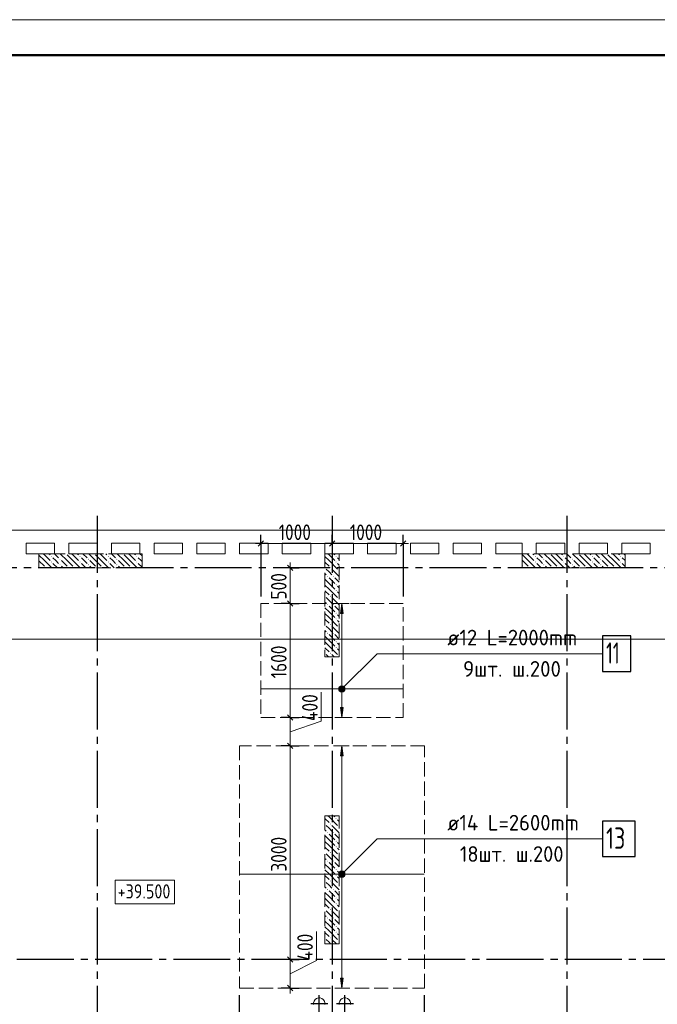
# Model space of a CAD drawing. Header units: millimetres. Extents: x 0 to 61017, y 0 to 42000.
# Tile 11 of 17: x 23850 to 32810, y 28171 to 42000. Entities that reach past the tile are written whole.
import ezdxf

# ---------------------------------------------------------------- set-up
doc = ezdxf.new("R2010")
doc.units = ezdxf.units.MM
doc.linetypes.add('______2', pattern=[270, 200, -70])
doc.linetypes.add('______5', pattern=[1100, 800, -100, 100, -100])
for name, color, linetype, lineweight in [('Standard', 7, 'Continuous', 25), ('Высотные отметки', 7, 'Continuous', 25), ('ДОП Верх по Х', 7, 'Continuous', 25), ('ЖБ Перекрытие верхний уровень', 7, 'Continuous', 35), ('ЖБ Пилон', 7, 'Continuous', 35), ('Оси', 40, '______5', 18), ('Позиционная метка номер позиции', 7, 'Continuous', 13), ('Примечания', 7, 'Continuous', 25)]:
    doc.layers.add(name, color=color, linetype=linetype, lineweight=lineweight)
doc.styles.add('GOST 2.304-81', font='txt')
doc.styles.add('ISOCPEUR', font='txt')

msp = doc.modelspace()

# ---------------------------------------------------------------- hatches: boundary and pattern name
at = {"layer": 'ДОП Верх по Х', "linetype": 'Continuous', "lineweight": 13, "transparency": 33554687}
for points in [[(28398, 33660), (28378, 33800), (28358, 33660)], [(28359, 32632), (28397, 32632), (28378, 32638)], [(28341, 32600), (28416, 32600), (28410, 32619)], [(28341, 32600), (28410, 32619), (28346, 32619)], [(28346, 32581), (28416, 32600), (28341, 32600)], [(28346, 32619), (28410, 32619), (28397, 32632)], [(28346, 32619), (28397, 32632), (28359, 32632)], [(28346, 32581), (28410, 32581), (28416, 32600)], [(28359, 32568), (28410, 32581), (28346, 32581)], [(28359, 32568), (28397, 32568), (28410, 32581)], [(28397, 32568), (28359, 32568), (28378, 32562)], [(28398, 31660), (28378, 31800), (28358, 31660)], [(28341, 30000), (28416, 30000), (28410, 30019)], [(28341, 30000), (28410, 30019), (28346, 30019)], [(28346, 30019), (28410, 30019), (28397, 30032)], [(28346, 30019), (28397, 30032), (28359, 30032)], [(28359, 30032), (28397, 30032), (28378, 30038)], [(28346, 29981), (28416, 30000), (28341, 30000)], [(28346, 29981), (28410, 29981), (28416, 30000)], [(28359, 29968), (28410, 29981), (28346, 29981)], [(28359, 29968), (28397, 29968), (28410, 29981)], [(28397, 29968), (28359, 29968), (28378, 29963)]]:
    msp.add_hatch(color=7, dxfattribs=at).paths.add_polyline_path(points)
for points in [[(28398, 32340), (28378, 32200), (28358, 32340)], [(28398, 28540), (28378, 28400), (28358, 28540)]]:
    msp.add_hatch(color=7, dxfattribs=at).paths.add_polyline_path(points, flags=16)
at = {"layer": 'ЖБ Пилон', "linetype": 'Continuous', "lineweight": 18, "transparency": 33554687}
for points in [[(24290, 34463), (24297, 34470), (24303, 34463), (24297, 34457)], [(24500, 34500), (24497, 34497), (24494, 34500)], [(24690, 34463), (24697, 34470), (24703, 34463), (24697, 34457)], [(24900, 34500), (24897, 34497), (24894, 34500)], [(25090, 34463), (25097, 34470), (25103, 34463), (25097, 34457)], [(25300, 34500), (25297, 34497), (25294, 34500)], [(25490, 34463), (25497, 34470), (25503, 34463), (25497, 34457)], [(28290, 34463), (28297, 34470), (28303, 34463), (28297, 34457)], [(31090, 34463), (31097, 34470), (31103, 34463), (31097, 34457)], [(31300, 34500), (31297, 34497), (31294, 34500)], [(31490, 34463), (31497, 34470), (31503, 34463), (31497, 34457)], [(31700, 34500), (31697, 34497), (31694, 34500)], [(31890, 34463), (31897, 34470), (31903, 34463), (31897, 34457)], [(32100, 34500), (32097, 34497), (32094, 34500)], [(32290, 34463), (32297, 34470), (32303, 34463), (32297, 34457)], [(24130, 34303), (24137, 34310), (24143, 34303), (24140, 34300), (24134, 34300)], [(24210, 34303), (24217, 34310), (24223, 34303), (24220, 34300), (24214, 34300)], [(24290, 34383), (24297, 34390), (24303, 34383), (24297, 34377)], [(24410, 34423), (24417, 34430), (24423, 34423), (24417, 34417)], [(24410, 34343), (24417, 34350), (24423, 34343), (24417, 34337)], [(24530, 34303), (24537, 34310), (24543, 34303), (24540, 34300), (24534, 34300)], [(24610, 34303), (24617, 34310), (24623, 34303), (24620, 34300), (24614, 34300)], [(24690, 34383), (24697, 34390), (24703, 34383), (24697, 34377)], [(24810, 34423), (24817, 34430), (24823, 34423), (24817, 34417)], [(24810, 34343), (24817, 34350), (24823, 34343), (24817, 34337)], [(24930, 34303), (24937, 34310), (24943, 34303), (24940, 34300), (24934, 34300)], [(25010, 34303), (25017, 34310), (25023, 34303), (25020, 34300), (25014, 34300)], [(25090, 34383), (25097, 34390), (25103, 34383), (25097, 34377)], [(25210, 34423), (25217, 34430), (25223, 34423), (25217, 34417)], [(25210, 34343), (25217, 34350), (25223, 34343), (25217, 34337)], [(25330, 34303), (25337, 34310), (25343, 34303), (25340, 34300), (25334, 34300)], [(25410, 34303), (25417, 34310), (25423, 34303), (25420, 34300), (25414, 34300)], [(25490, 34383), (25497, 34390), (25503, 34383), (25497, 34377)], [(28140, 34307), (28143, 34303), (28140, 34300)], [(28210, 34303), (28217, 34310), (28223, 34303), (28217, 34297)], [(28290, 34383), (28297, 34390), (28303, 34383), (28297, 34377)], [(30930, 34303), (30937, 34310), (30943, 34303), (30940, 34300), (30934, 34300)], [(31010, 34303), (31017, 34310), (31023, 34303), (31020, 34300), (31014, 34300)], [(31090, 34383), (31097, 34390), (31103, 34383), (31097, 34377)], [(31210, 34423), (31217, 34430), (31223, 34423), (31217, 34417)], [(31210, 34343), (31217, 34350), (31223, 34343), (31217, 34337)], [(31330, 34303), (31337, 34310), (31343, 34303), (31340, 34300), (31334, 34300)], [(31410, 34303), (31417, 34310), (31423, 34303), (31420, 34300), (31414, 34300)], [(31490, 34383), (31497, 34390), (31503, 34383), (31497, 34377)], [(31610, 34423), (31617, 34430), (31623, 34423), (31617, 34417)], [(31610, 34343), (31617, 34350), (31623, 34343), (31617, 34337)], [(31730, 34303), (31737, 34310), (31743, 34303), (31740, 34300), (31734, 34300)], [(31810, 34303), (31817, 34310), (31823, 34303), (31820, 34300), (31814, 34300)], [(31890, 34383), (31897, 34390), (31903, 34383), (31897, 34377)], [(32010, 34423), (32017, 34430), (32023, 34423), (32017, 34417)], [(32010, 34343), (32017, 34350), (32023, 34343), (32017, 34337)], [(32130, 34303), (32137, 34310), (32143, 34303), (32140, 34300), (32134, 34300)], [(32210, 34303), (32217, 34310), (32223, 34303), (32220, 34300), (32214, 34300)], [(32290, 34383), (32297, 34390), (32303, 34383), (32297, 34377)], [(28170, 34183), (28177, 34190), (28183, 34183), (28177, 34177)], [(28250, 34183), (28257, 34190), (28263, 34183), (28257, 34177)], [(28330, 34263), (28337, 34270), (28340, 34267), (28340, 34260), (28337, 34257)], [(28290, 34063), (28297, 34070), (28303, 34063), (28297, 34057)], [(28140, 33907), (28143, 33903), (28140, 33900)], [(28210, 33903), (28217, 33910), (28223, 33903), (28217, 33897)], [(28290, 33983), (28297, 33990), (28303, 33983), (28297, 33977)], [(28170, 33783), (28177, 33790), (28183, 33783), (28177, 33777)], [(28250, 33783), (28257, 33790), (28263, 33783), (28257, 33777)], [(28330, 33863), (28337, 33870), (28340, 33867), (28340, 33860), (28337, 33857)], [(28290, 33663), (28297, 33670), (28303, 33663), (28297, 33657)], [(28140, 33507), (28143, 33503), (28140, 33500)], [(28210, 33503), (28217, 33510), (28223, 33503), (28217, 33497)], [(28290, 33583), (28297, 33590), (28303, 33583), (28297, 33577)], [(28330, 33463), (28337, 33470), (28340, 33467), (28340, 33460), (28337, 33457)], [(28170, 33383), (28177, 33390), (28183, 33383), (28177, 33377)], [(28250, 33383), (28257, 33390), (28263, 33383), (28257, 33377)], [(28290, 33263), (28297, 33270), (28303, 33263), (28297, 33257)], [(28290, 33183), (28297, 33190), (28303, 33183), (28297, 33177)], [(28140, 33107), (28143, 33103), (28140, 33100)], [(28210, 33103), (28217, 33110), (28223, 33103), (28217, 33097)], [(28330, 33063), (28337, 33070), (28340, 33067), (28340, 33060), (28337, 33057)], [(28140, 30707), (28143, 30703), (28140, 30700)], [(28210, 30703), (28217, 30710), (28223, 30703), (28217, 30697)], [(28290, 30783), (28297, 30790), (28303, 30783), (28297, 30777)], [(28170, 30583), (28177, 30590), (28183, 30583), (28177, 30577)], [(28250, 30583), (28257, 30590), (28263, 30583), (28257, 30577)], [(28330, 30663), (28337, 30670), (28340, 30667), (28340, 30660), (28337, 30657)], [(28290, 30463), (28297, 30470), (28303, 30463), (28297, 30457)], [(28140, 30307), (28143, 30303), (28140, 30300)], [(28210, 30303), (28217, 30310), (28223, 30303), (28217, 30297)], [(28290, 30383), (28297, 30390), (28303, 30383), (28297, 30377)], [(28170, 30183), (28177, 30190), (28183, 30183), (28177, 30177)], [(28250, 30183), (28257, 30190), (28263, 30183), (28257, 30177)], [(28330, 30263), (28337, 30270), (28340, 30267), (28340, 30260), (28337, 30257)], [(28290, 30063), (28297, 30070), (28303, 30063), (28297, 30057)], [(28140, 29907), (28143, 29903), (28140, 29900)], [(28210, 29903), (28217, 29910), (28223, 29903), (28217, 29897)], [(28290, 29983), (28297, 29990), (28303, 29983), (28297, 29977)], [(28170, 29783), (28177, 29790), (28183, 29783), (28177, 29777)], [(28250, 29783), (28257, 29790), (28263, 29783), (28257, 29777)], [(28330, 29863), (28337, 29870), (28340, 29867), (28340, 29860), (28337, 29857)], [(28290, 29663), (28297, 29670), (28303, 29663), (28297, 29657)], [(28140, 29507), (28143, 29503), (28140, 29500)], [(28210, 29503), (28217, 29510), (28223, 29503), (28217, 29497)], [(28290, 29583), (28297, 29590), (28303, 29583), (28297, 29577)], [(28330, 29463), (28337, 29470), (28340, 29467), (28340, 29460), (28337, 29457)], [(28170, 29383), (28177, 29390), (28183, 29383), (28177, 29377)], [(28250, 29383), (28257, 29390), (28263, 29383), (28257, 29377)], [(28290, 29263), (28297, 29270), (28303, 29263), (28297, 29257)], [(28290, 29183), (28297, 29190), (28303, 29183), (28297, 29177)], [(28140, 29107), (28143, 29103), (28140, 29100)], [(28210, 29103), (28217, 29110), (28223, 29103), (28217, 29097)], [(28330, 29063), (28337, 29070), (28340, 29067), (28340, 29060), (28337, 29057)]]:
    msp.add_hatch(color=7, dxfattribs=at).paths.add_polyline_path(points, flags=16)
at = {"layer": 'Позиционная метка номер позиции', "linetype": 'Continuous', "lineweight": 13, "transparency": 33554687}
for points in [[(28346, 32632), (28421, 32589), (28367, 32643)], [(28367, 32643), (28421, 32589), (28421, 32611)], [(28367, 32643), (28421, 32611), (28390, 32643)], [(28390, 32643), (28421, 32611), (28410, 32632)], [(28335, 32611), (28410, 32568), (28346, 32632)], [(28335, 32589), (28390, 32557), (28335, 32611)], [(28335, 32611), (28390, 32557), (28410, 32568)], [(28367, 32557), (28335, 32589), (28346, 32568)], [(28335, 32589), (28367, 32557), (28390, 32557)], [(28346, 32632), (28410, 32568), (28421, 32589)], [(28335, 30011), (28410, 29968), (28346, 30032)], [(28335, 29989), (28390, 29957), (28335, 30011)], [(28335, 30011), (28390, 29957), (28410, 29968)], [(28346, 30032), (28421, 29989), (28367, 30043)], [(28346, 30032), (28410, 29968), (28421, 29989)], [(28367, 30043), (28421, 29989), (28421, 30011)], [(28367, 30043), (28421, 30011), (28390, 30043)], [(28390, 30043), (28421, 30011), (28410, 30032)], [(28367, 29957), (28335, 29989), (28346, 29968)], [(28335, 29989), (28367, 29957), (28390, 29957)]]:
    msp.add_hatch(color=7, dxfattribs=at).paths.add_polyline_path(points)

# ---------------------------------------------------------------- linework, layer by layer
at = {"layer": 'Standard', "color": 251, "linetype": 'Continuous', "lineweight": -3, "true_color": 0x656565, "transparency": 33554687}
for p, q in [((27240, 34641), (27240, 34766)), ((28240, 34641), (28240, 34766)), ((29240, 34641), (29240, 34766)), ((27240, 34641), (27240, 34516)), ((27240, 34641), (27240, 33900)), ((28240, 34641), (28240, 34516)), ((28240, 34641), (28240, 34641)), ((29240, 34641), (29240, 34516)), ((29240, 34641), (29240, 33900)), ((27651, 34300), (27526, 34300)), ((27651, 34300), (27776, 34300)), ((27651, 34300), (27651, 34300)), ((27651, 33800), (27526, 33800)), ((27651, 33800), (27776, 33800)), ((27651, 33800), (27651, 33800)), ((27651, 32200), (27526, 32200)), ((27651, 32200), (27776, 32200)), ((27651, 32200), (27651, 32200)), ((27651, 31800), (27526, 31800)), ((27651, 31800), (27776, 31800)), ((27651, 31800), (27651, 31800)), ((27651, 28800), (27220, 28800)), ((27651, 28800), (27526, 28800)), ((27651, 28800), (27776, 28800)), ((27651, 28400), (27526, 28400)), ((27651, 28400), (27776, 28400)), ((27651, 28400), (27651, 28400)), ((26940, 27746), (26940, 28300)), ((29540, 27746), (29540, 28300))]:
    msp.add_line(p, q, dxfattribs=at)
at = {"layer": 'Standard', "color": 7, "linetype": 'Continuous', "lineweight": 13, "transparency": 33554687}
for p, q in [((27240, 34641), (27165, 34641)), ((27240, 34641), (28240, 34641)), ((28240, 34641), (29240, 34641)), ((29240, 34641), (29315, 34641)), ((27651, 34300), (27651, 34375)), ((27651, 34300), (27651, 33800)), ((28088, 32150), (28088, 32557)), ((27651, 32200), (27651, 31800)), ((27651, 32000), (28088, 32150)), ((27651, 31800), (27651, 28800)), ((28020, 28786), (28020, 29193)), ((27651, 28800), (27651, 28400)), ((27651, 28600), (28020, 28786)), ((27651, 28400), (27651, 28325))]:
    msp.add_line(p, q, dxfattribs=at)
at = {"layer": 'Standard', "color": 7, "linetype": 'Continuous', "lineweight": 25, "transparency": 33554687}
for p, q in [((27202, 34604), (27277, 34679)), ((28202, 34604), (28277, 34679)), ((29202, 34604), (29277, 34679)), ((27614, 34338), (27689, 34262)), ((27614, 33838), (27689, 33762)), ((27614, 32238), (27689, 32162)), ((27614, 31838), (27689, 31762)), ((27614, 28838), (27689, 28762)), ((27614, 28438), (27689, 28362))]:
    msp.add_line(p, q, dxfattribs=at)
at = {"layer": 'Standard', "color": 8, "linetype": '______5', "lineweight": -3, "transparency": 33554687}
for p, q in [((28060, 28060), (28060, 28300)), ((28420, 28060), (28420, 28300)), ((28180, 28180), (27940, 28180)), ((28540, 28180), (28300, 28180))]:
    msp.add_line(p, q, dxfattribs=at)
at = {"layer": 'Standard', "color": 7, "linetype": 'Continuous', "lineweight": 13, "transparency": 33554687}
msp.add_lwpolyline([(0, 0), (59400, 0), (59400, 42000), (0, 42000), (0, 0)], close=True, dxfattribs=at)
at = {"layer": 'Standard', "color": 7, "linetype": 'Continuous', "lineweight": 50, "transparency": 33554687}
msp.add_lwpolyline([(2000, 41500), (58900, 41500), (58900, 500), (2000, 500), (2000, 41500)], close=True, dxfattribs=at)
at = {"layer": 'Standard', "color": 7, "linetype": 'Continuous', "lineweight": 13, "transparency": 33554687}
msp.add_lwpolyline([(27651, 33800), (27651, 33755), (27651, 33755), (27651, 33592), (27651, 33592), (27651, 33209), (27651, 33209), (27651, 32200)], dxfattribs=at)
at = {"layer": 'Standard', "color": 254, "linetype": 'Continuous', "lineweight": 13, "true_color": 0xc4c4ff, "transparency": 33554687}
msp.add_lwpolyline([(7031, 20600), (49449, 20600), (49449, 33300), (7031, 33300), (7031, 20600)], dxfattribs=at)
at = {"layer": 'Высотные отметки', "color": 7, "linetype": 'Continuous', "lineweight": 18, "transparency": 33554687}
msp.add_lwpolyline([(25192, 29583), (26028, 29583), (26028, 29917), (25192, 29917), (25192, 29583)], dxfattribs=at)
at = {"layer": 'ДОП Верх по Х', "color": 251, "linetype": 'Continuous', "lineweight": 13, "true_color": 0x494949, "transparency": 33554687}
for p, q in [((28378, 33800), (28278, 33800)), ((28378, 33800), (28358, 33660)), ((28398, 33660), (28378, 33800)), ((28378, 33800), (28478, 33800)), ((28378, 33800), (28378, 33800)), ((28358, 33660), (28398, 33660)), ((28378, 32630), (28378, 33660)), ((28341, 32600), (28341, 32600)), ((28378, 32340), (28378, 32570)), ((28416, 32600), (28416, 32600)), ((28378, 32200), (28358, 32340)), ((28358, 32340), (28398, 32340)), ((28398, 32340), (28378, 32200)), ((28378, 32200), (28278, 32200)), ((28378, 32200), (28478, 32200)), ((28378, 32200), (28378, 32200)), ((28378, 31800), (28278, 31800)), ((28378, 31800), (28358, 31660)), ((28398, 31660), (28378, 31800)), ((28378, 31800), (28478, 31800)), ((28378, 31800), (28378, 31800)), ((28358, 31660), (28398, 31660)), ((28378, 30030), (28378, 31660)), ((28341, 30000), (28341, 30000)), ((28378, 28540), (28378, 29970)), ((28416, 30000), (28416, 30000)), ((28378, 28400), (28358, 28540)), ((28358, 28540), (28398, 28540)), ((28398, 28540), (28378, 28400)), ((28378, 28400), (28278, 28400)), ((28378, 28400), (28478, 28400)), ((28378, 28400), (28378, 28400))]:
    msp.add_line(p, q, dxfattribs=at)
at = {"layer": 'ДОП Верх по Х', "color": 7, "linetype": 'Continuous', "lineweight": 13, "transparency": 33554687}
for p, q in [((29840, 33095), (31926, 33095)), ((29840, 30495), (31948, 30495))]:
    msp.add_line(p, q, dxfattribs=at)
at = {"layer": 'ДОП Верх по Х', "color": 7, "linetype": 'Continuous', "lineweight": 18, "transparency": 33554687}
for p, q in [((27246, 32600), (29234, 32600)), ((26947, 30000), (29533, 30000))]:
    msp.add_line(p, q, dxfattribs=at)
at = {"layer": 'ДОП Верх по Х', "color": 7, "linetype": 'Continuous', "lineweight": 25, "transparency": 33554687}
for points in [[(32040, 32845), (32440, 32845), (32440, 33345), (32040, 33345), (32040, 32845)], [(32040, 30245), (32500, 30245), (32500, 30745), (32040, 30745), (32040, 30245)]]:
    msp.add_lwpolyline(points, dxfattribs=at)
at = {"layer": 'ДОП Верх по Х', "color": 251, "linetype": 'Continuous', "lineweight": 13, "true_color": 0x494949, "transparency": 33554687}
for centre in [(28378, 32600), (28378, 30000)]:
    msp.add_circle(centre, 37.5, dxfattribs=at)
at = {"layer": 'ЖБ Перекрытие верхний уровень', "color": 7, "linetype": 'Continuous', "lineweight": 18, "transparency": 33554687}
for p, q in [((28240, 34830), (21730, 34830)), ((34930, 34830), (28240, 34830)), ((23940, 34500), (23940, 34650)), ((23940, 34650), (24340, 34650)), ((24340, 34650), (24340, 34500)), ((24540, 34500), (24540, 34650)), ((24540, 34650), (24940, 34650)), ((24940, 34650), (24940, 34500)), ((25140, 34500), (25140, 34650)), ((25140, 34650), (25540, 34650)), ((25540, 34650), (25540, 34500)), ((25740, 34500), (25740, 34650)), ((25740, 34650), (26140, 34650)), ((26140, 34650), (26140, 34500)), ((26340, 34500), (26340, 34650)), ((26340, 34650), (26740, 34650)), ((26740, 34650), (26740, 34500)), ((26940, 34500), (26940, 34650)), ((26940, 34650), (27340, 34650)), ((27340, 34650), (27340, 34500)), ((27540, 34650), (27940, 34650)), ((27540, 34500), (27540, 34650)), ((27940, 34650), (27940, 34500)), ((28140, 34500), (28140, 34650)), ((28140, 34650), (28240, 34650)), ((28240, 34650), (28540, 34650)), ((28540, 34650), (28540, 34500)), ((28740, 34500), (28740, 34650)), ((28740, 34650), (29140, 34650)), ((29140, 34650), (29140, 34500)), ((29340, 34500), (29340, 34650)), ((29340, 34650), (29740, 34650)), ((29740, 34650), (29740, 34500)), ((29940, 34500), (29940, 34650)), ((29940, 34650), (30340, 34650)), ((30340, 34650), (30340, 34500)), ((30540, 34650), (30910, 34650)), ((30540, 34500), (30540, 34650)), ((30910, 34650), (30910, 34500)), ((31110, 34500), (31110, 34650)), ((31110, 34650), (31510, 34650)), ((31510, 34650), (31510, 34500)), ((31710, 34500), (31710, 34650)), ((31710, 34650), (32110, 34650)), ((32110, 34650), (32110, 34500)), ((32310, 34500), (32310, 34650)), ((32310, 34650), (32710, 34650)), ((32710, 34650), (32710, 34500)), ((24340, 34500), (23940, 34500)), ((24940, 34500), (24540, 34500)), ((25540, 34500), (25140, 34500)), ((26140, 34500), (25740, 34500)), ((26740, 34500), (26340, 34500)), ((27340, 34500), (26940, 34500)), ((27940, 34500), (27540, 34500)), ((28240, 34500), (28140, 34500)), ((28540, 34500), (28240, 34500)), ((29140, 34500), (28740, 34500)), ((29740, 34500), (29340, 34500)), ((30340, 34500), (29940, 34500)), ((30910, 34500), (30540, 34500)), ((31510, 34500), (31110, 34500)), ((32110, 34500), (31710, 34500)), ((32710, 34500), (32310, 34500)), ((27988, 28217), (27980, 28193)), ((28003, 28237), (27988, 28217)), ((28023, 28252), (28003, 28237)), ((28047, 28260), (28023, 28252)), ((28073, 28260), (28047, 28260)), ((28097, 28252), (28073, 28260)), ((28117, 28237), (28097, 28252)), ((28132, 28217), (28117, 28237)), ((28140, 28193), (28132, 28217)), ((28348, 28217), (28340, 28193)), ((28363, 28237), (28348, 28217)), ((28383, 28252), (28363, 28237)), ((28407, 28260), (28383, 28252)), ((28433, 28260), (28407, 28260)), ((28457, 28252), (28433, 28260)), ((28477, 28237), (28457, 28252)), ((28492, 28217), (28477, 28237)), ((28500, 28193), (28492, 28217)), ((27980, 28193), (27980, 28167)), ((28140, 28167), (28140, 28193)), ((28340, 28193), (28340, 28167)), ((28500, 28167), (28500, 28193))]:
    msp.add_line(p, q, dxfattribs=at)
at = {"layer": 'ЖБ Пилон', "color": 253, "linetype": '______2', "lineweight": 13, "true_color": 0xa0a0a0, "transparency": 33554687}
for p, q in [((25570, 34500), (24120, 34500)), ((24120, 34500), (24120, 34300)), ((25570, 34300), (25570, 34500)), ((28140, 34500), (28140, 33050)), ((28340, 34500), (28140, 34500)), ((28340, 33050), (28340, 34500)), ((32360, 34500), (30910, 34500)), ((30910, 34500), (30910, 34300)), ((32360, 34300), (32360, 34500)), ((24120, 34300), (25570, 34300)), ((30910, 34300), (32360, 34300)), ((28140, 33050), (28340, 33050)), ((28140, 30820), (28140, 29020)), ((28340, 30820), (28140, 30820)), ((28340, 29020), (28340, 30820)), ((28140, 29020), (28340, 29020))]:
    msp.add_line(p, q, dxfattribs=at)
at = {"layer": 'ЖБ Пилон', "color": 9, "linetype": 'Continuous', "lineweight": 18, "true_color": 0xc7c7c7, "transparency": 33554687}
for p, q in [((24120, 34480), (24197, 34403)), ((24197, 34483), (24180, 34500)), ((24197, 34483), (24277, 34403)), ((24260, 34500), (24277, 34483)), ((24357, 34403), (24317, 34443)), ((24340, 34500), (24397, 34443)), ((24517, 34403), (24420, 34500)), ((24517, 34483), (24597, 34403)), ((24597, 34483), (24580, 34500)), ((24597, 34483), (24677, 34403)), ((24660, 34500), (24677, 34483)), ((24757, 34403), (24717, 34443)), ((24740, 34500), (24797, 34443)), ((24917, 34403), (24820, 34500)), ((24917, 34483), (24997, 34403)), ((24997, 34483), (24980, 34500)), ((24997, 34483), (25077, 34403)), ((25060, 34500), (25077, 34483)), ((25157, 34403), (25117, 34443)), ((25140, 34500), (25197, 34443)), ((25317, 34403), (25220, 34500)), ((25317, 34483), (25397, 34403)), ((25397, 34483), (25380, 34500)), ((25397, 34483), (25477, 34403)), ((25460, 34500), (25477, 34483)), ((25557, 34403), (25517, 34443)), ((25540, 34500), (25570, 34470)), ((28140, 34460), (28197, 34403)), ((28197, 34483), (28180, 34500)), ((28197, 34483), (28277, 34403)), ((28260, 34500), (28277, 34483)), ((28340, 34420), (28317, 34443)), ((30917, 34483), (30997, 34403)), ((30997, 34483), (30980, 34500)), ((30997, 34483), (31077, 34403)), ((31060, 34500), (31077, 34483)), ((31157, 34403), (31117, 34443)), ((31140, 34500), (31197, 34443)), ((31317, 34403), (31220, 34500)), ((31317, 34483), (31397, 34403)), ((31397, 34483), (31380, 34500)), ((31397, 34483), (31477, 34403)), ((31460, 34500), (31477, 34483)), ((31557, 34403), (31517, 34443)), ((31540, 34500), (31597, 34443)), ((31717, 34403), (31620, 34500)), ((31717, 34483), (31797, 34403)), ((31797, 34483), (31780, 34500)), ((31797, 34483), (31877, 34403)), ((31860, 34500), (31877, 34483)), ((31957, 34403), (31917, 34443)), ((31940, 34500), (31997, 34443)), ((32117, 34403), (32020, 34500)), ((32117, 34483), (32197, 34403)), ((32197, 34483), (32180, 34500)), ((32197, 34483), (32277, 34403)), ((32260, 34500), (32277, 34483)), ((32357, 34403), (32317, 34443)), ((32340, 34500), (32360, 34480)), ((24120, 34400), (24197, 34323)), ((24197, 34403), (24300, 34300)), ((24317, 34363), (24380, 34300)), ((24397, 34363), (24357, 34403)), ((24437, 34403), (24517, 34323)), ((24437, 34323), (24460, 34300)), ((24517, 34403), (24597, 34323)), ((24597, 34403), (24700, 34300)), ((24717, 34363), (24780, 34300)), ((24797, 34363), (24757, 34403)), ((24837, 34403), (24917, 34323)), ((24837, 34323), (24860, 34300)), ((24917, 34403), (24997, 34323)), ((24997, 34403), (25100, 34300)), ((25117, 34363), (25180, 34300)), ((25197, 34363), (25157, 34403)), ((25237, 34403), (25317, 34323)), ((25237, 34323), (25260, 34300)), ((25317, 34403), (25397, 34323)), ((25397, 34403), (25500, 34300)), ((25517, 34363), (25570, 34310)), ((25570, 34390), (25557, 34403)), ((28140, 34380), (28197, 34323)), ((28197, 34403), (28317, 34283)), ((28317, 34363), (28340, 34340)), ((30917, 34403), (30910, 34410)), ((30910, 34330), (30917, 34323)), ((30917, 34403), (30997, 34323)), ((30997, 34403), (31100, 34300)), ((31117, 34363), (31180, 34300)), ((31197, 34363), (31157, 34403)), ((31237, 34403), (31317, 34323)), ((31237, 34323), (31260, 34300)), ((31317, 34403), (31397, 34323)), ((31397, 34403), (31500, 34300)), ((31517, 34363), (31580, 34300)), ((31597, 34363), (31557, 34403)), ((31637, 34403), (31717, 34323)), ((31637, 34323), (31660, 34300)), ((31717, 34403), (31797, 34323)), ((31797, 34403), (31900, 34300)), ((31917, 34363), (31980, 34300)), ((31997, 34363), (31957, 34403)), ((32037, 34403), (32117, 34323)), ((32037, 34323), (32060, 34300)), ((32117, 34403), (32197, 34323)), ((32197, 34403), (32300, 34300)), ((32317, 34363), (32360, 34320)), ((32360, 34400), (32357, 34403)), ((28140, 34220), (28157, 34203)), ((28197, 34243), (28157, 34283)), ((28237, 34203), (28197, 34243)), ((28197, 34163), (28277, 34083)), ((28237, 34283), (28340, 34180)), ((28277, 34163), (28340, 34100)), ((28197, 34083), (28140, 34140)), ((28140, 34060), (28197, 34003)), ((28197, 34083), (28277, 34003)), ((28340, 34020), (28317, 34043)), ((28140, 33980), (28197, 33923)), ((28197, 33843), (28157, 33883)), ((28197, 34003), (28317, 33883)), ((28237, 33883), (28340, 33780)), ((28317, 33963), (28340, 33940)), ((28140, 33820), (28157, 33803)), ((28237, 33803), (28197, 33843)), ((28197, 33763), (28277, 33683)), ((28277, 33763), (28340, 33700)), ((28197, 33683), (28140, 33740)), ((28140, 33660), (28197, 33603)), ((28197, 33683), (28277, 33603)), ((28340, 33620), (28317, 33643)), ((28140, 33580), (28197, 33523)), ((28197, 33443), (28157, 33483)), ((28197, 33603), (28317, 33483)), ((28237, 33483), (28340, 33380)), ((28317, 33563), (28340, 33540)), ((28140, 33420), (28157, 33403)), ((28197, 33283), (28140, 33340)), ((28237, 33403), (28197, 33443)), ((28197, 33363), (28277, 33283)), ((28277, 33363), (28340, 33300)), ((28140, 33260), (28197, 33203)), ((28197, 33283), (28277, 33203)), ((28197, 33203), (28317, 33083)), ((28340, 33220), (28317, 33243)), ((28140, 33180), (28197, 33123)), ((28190, 33050), (28157, 33083)), ((28237, 33083), (28270, 33050)), ((28317, 33163), (28340, 33140)), ((28140, 30780), (28197, 30723)), ((28180, 30820), (28197, 30803)), ((28197, 30803), (28317, 30683)), ((28260, 30820), (28277, 30803)), ((28317, 30763), (28340, 30740)), ((28140, 30620), (28157, 30603)), ((28197, 30643), (28157, 30683)), ((28237, 30603), (28197, 30643)), ((28197, 30563), (28277, 30483)), ((28237, 30683), (28340, 30580)), ((28277, 30563), (28340, 30500)), ((28197, 30483), (28140, 30540)), ((28140, 30460), (28197, 30403)), ((28197, 30483), (28277, 30403)), ((28340, 30420), (28317, 30443)), ((28140, 30380), (28197, 30323)), ((28197, 30403), (28317, 30283)), ((28317, 30363), (28340, 30340)), ((28140, 30220), (28157, 30203)), ((28197, 30243), (28157, 30283)), ((28237, 30203), (28197, 30243)), ((28197, 30163), (28277, 30083)), ((28237, 30283), (28340, 30180)), ((28277, 30163), (28340, 30100)), ((28197, 30083), (28140, 30140)), ((28140, 30060), (28197, 30003)), ((28197, 30083), (28277, 30003)), ((28340, 30020), (28317, 30043)), ((28140, 29980), (28197, 29923)), ((28197, 29843), (28157, 29883)), ((28197, 30003), (28317, 29883)), ((28237, 29883), (28340, 29780)), ((28317, 29963), (28340, 29940)), ((28140, 29820), (28157, 29803)), ((28197, 29683), (28140, 29740)), ((28237, 29803), (28197, 29843)), ((28197, 29763), (28277, 29683)), ((28277, 29763), (28340, 29700)), ((28140, 29660), (28197, 29603)), ((28197, 29683), (28277, 29603)), ((28197, 29603), (28317, 29483)), ((28340, 29620), (28317, 29643)), ((28140, 29580), (28197, 29523)), ((28197, 29443), (28157, 29483)), ((28237, 29483), (28340, 29380)), ((28317, 29563), (28340, 29540)), ((28140, 29420), (28157, 29403)), ((28197, 29283), (28140, 29340)), ((28237, 29403), (28197, 29443)), ((28197, 29363), (28277, 29283)), ((28277, 29363), (28340, 29300)), ((28140, 29260), (28197, 29203)), ((28140, 29180), (28197, 29123)), ((28197, 29283), (28277, 29203)), ((28197, 29203), (28317, 29083)), ((28340, 29220), (28317, 29243)), ((28197, 29043), (28157, 29083)), ((28220, 29020), (28197, 29043)), ((28237, 29083), (28300, 29020)), ((28317, 29163), (28340, 29140)), ((28140, 29020), (28140, 29020))]:
    msp.add_line(p, q, dxfattribs=at)
at = {"layer": 'Оси', "color": 8, "linetype": '______5', "lineweight": -3, "transparency": 33554687}
for p, q in [((24940, 35030), (24940, 15970)), ((28240, 35030), (28240, 15970)), ((31540, 35030), (31540, 15970)), ((50210, 34300), (4600, 34300)), ((50210, 34300), (4600, 34300)), ((49910, 28800), (4600, 28800))]:
    msp.add_line(p, q, dxfattribs=at)
at = {"layer": 'Позиционная метка номер позиции', "color": 7, "linetype": 'Continuous', "lineweight": 13, "transparency": 33554687}
for p, q in [((28346, 32632), (28346, 32632)), ((28346, 32568), (28346, 32568)), ((28410, 32632), (28410, 32632)), ((28410, 32568), (28410, 32568)), ((28346, 30032), (28346, 30032)), ((28410, 30032), (28410, 30032)), ((28346, 29968), (28346, 29968)), ((28410, 29968), (28410, 29968))]:
    msp.add_line(p, q, dxfattribs=at)
for points in [[(28378, 32600), (28873, 33095), (32040, 33095)], [(28378, 30000), (28873, 30495), (32040, 30495)]]:
    msp.add_lwpolyline(points, dxfattribs=at)
for centre in [(28378, 32600), (28378, 30000)]:
    msp.add_circle(centre, 45, dxfattribs=at)
at = {"layer": 'Примечания', "color": 7, "linetype": '______2', "lineweight": 18, "transparency": 33554687}
for p, q in [((29240, 33800), (27240, 33800)), ((27240, 33800), (27240, 32200)), ((29240, 32200), (29240, 33800)), ((27240, 32200), (29240, 32200)), ((29540, 31800), (26940, 31800)), ((26940, 31800), (26940, 28400)), ((29540, 28400), (29540, 31800)), ((26940, 28400), (29540, 28400))]:
    msp.add_line(p, q, dxfattribs=at)

# ---------------------------------------------------------------- texts
at = {"layer": 'Standard', "color": 7, "linetype": 'Continuous', "lineweight": 25, "transparency": 33554687, "char_height": 220, "width": 625.73, "attachment_point": 7, "style": 'GOST 2.304-81'}
for insert in [(27490, 34691), (28490, 34691)]:
    msp.add_mtext('1000', dxfattribs=dict(at, insert=insert))
at = {"layer": 'Standard', "color": 7, "linetype": 'Continuous', "lineweight": 25, "transparency": 33554687, "char_height": 220, "attachment_point": 7, "rotation": 90, "style": 'GOST 2.304-81'}
for s, insert, width in [('500', (27601, 33855), 516.39), ('1600', (27601, 32750), 625.73), ('400', (28038, 32150), 531.96), ('3000', (27601, 30034), 657.05), ('400', (27970, 28786), 531.97)]:
    msp.add_mtext(s, dxfattribs=dict(at, insert=insert, width=width))
at = {"layer": 'Высотные отметки', "color": 7, "linetype": 'Continuous', "lineweight": 18, "transparency": 33554687, "insert": (25226, 29657), "char_height": 200, "width": 870.46, "attachment_point": 7, "style": 'GOST 2.304-81'}
msp.add_mtext('\\W1.02;+39.500', dxfattribs=at)
at = {"layer": 'ДОП Верх по Х', "color": 7, "linetype": 'Continuous', "lineweight": 13, "transparency": 33554687, "attachment_point": 7, "style": 'ISOCPEUR'}
for s, insert, char_height, width in [('\\W0.96;ø12 L=2000mm ', (29860, 33212), 220, 2150.52), ('\\W0.63;11', (32090, 32955), 300, 393.75), ('\\W0.97;9шт. ш.200 ', (30080, 32772), 220, 1712.33), ('\\W0.96;ø14 L=2600mm ', (29860, 30612), 220, 2172.6), ('\\W0.75;13', (32090, 30355), 300, 472.29), ('\\W0.95;18шт. ш.200 ', (30036, 30172), 220, 1819.91)]:
    msp.add_mtext(s, dxfattribs=dict(at, insert=insert, char_height=char_height, width=width))

doc.saveas('drawing.dxf')
